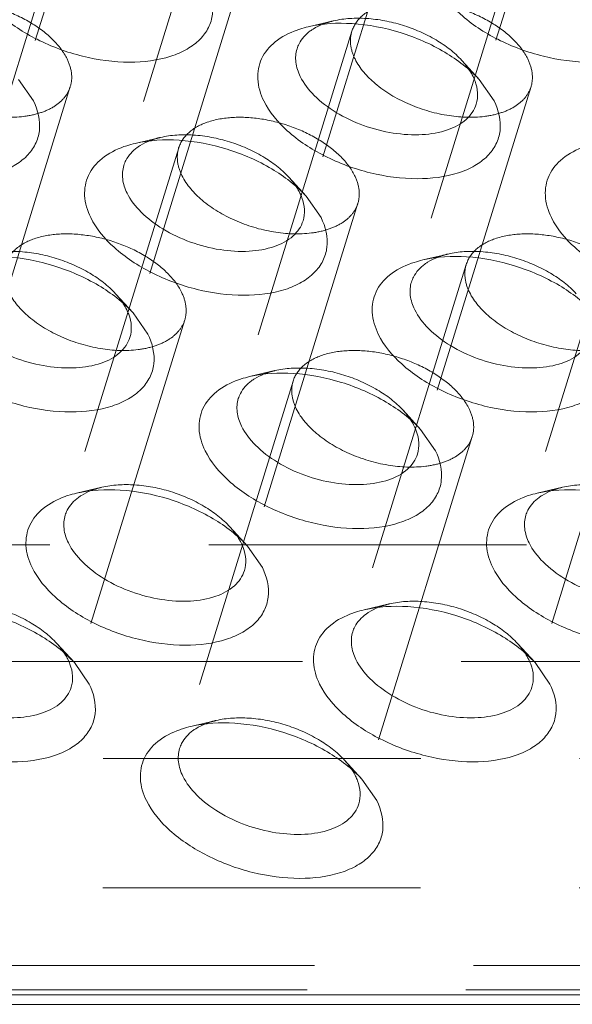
# Model space of a CAD drawing. Header units: millimetres. Extents: x 4065 to 8083, y -652 to 5416.
# Tile 247 of 256: x 4986 to 4995, y 5215 to 5231. Entities that reach past the tile are written whole.
import ezdxf

# ---------------------------------------------------------------- set-up
doc = ezdxf.new("R2010")
doc.units = ezdxf.units.MM
doc.header["$LTSCALE"] = 0.8
doc.linetypes.add('HIDDEN', pattern=[9.525, 6.35, -3.175])
doc.layers.get('0').update_dxf_attribs({"linetype": 'CONTINUOUS', "lineweight": 0})
doc.layers.add('3', color=5, linetype='HIDDEN', lineweight=0)

msp = doc.modelspace()

# ---------------------------------------------------------------- linework, layer by layer
for p, q in [((4986.091, 5230.235), (4986.329, 5229.894)), ((4993.459, 5230.235), (4993.697, 5229.894)), ((4990.69, 5228.37), (4990.928, 5228.029)), ((4987.921, 5226.505), (4988.159, 5226.164)), ((4992.52, 5224.64), (4992.758, 5224.299)), ((4989.751, 5222.775), (4989.989, 5222.434)), ((4986.982, 5220.911), (4987.22, 5220.569)), ((4994.351, 5220.911), (4994.589, 5220.569)), ((4991.581, 5219.046), (4991.819, 5218.705)), ((4961.894, 5215.597), (5094.796, 5215.597)), ((5004.176, 5215.447), (4965.491, 5215.447))]:
    msp.add_line(p, q)
for centre in [(4992.633, 5229.928), (4989.863, 5228.064), (4987.094, 5226.199), (4991.694, 5224.334), (4988.925, 5222.469), (4986.155, 5220.604), (4993.524, 5220.604), (4990.755, 5218.739)]:
    msp.add_arc(centre, 0.808, 20.4981, 26.1954)
for points, knots in [([(4989.098, 5231.758), (4989.169, 5231.613), (4989.23, 5231.366), (4989.137, 5231.059), (4988.993, 5230.865), (4988.783, 5230.71), (4988.409, 5230.552), (4987.833, 5230.485), (4987.101, 5230.584), (4986.389, 5230.846), (4985.796, 5231.231), (4985.502, 5231.577), (4985.414, 5231.758)], [0, 0, 0, 0, 0.096773, 0.141577, 0.188039, 0.23902, 0.296136, 0.42893, 0.580086, 0.73539, 0.87927, 1, 1, 1, 1]), ([(4996.466, 5231.758), (4996.538, 5231.613), (4996.598, 5231.366), (4996.505, 5231.059), (4996.361, 5230.865), (4996.151, 5230.71), (4995.778, 5230.552), (4995.202, 5230.485), (4994.47, 5230.584), (4993.757, 5230.846), (4993.165, 5231.231), (4992.871, 5231.577), (4992.782, 5231.758)], [0, 0, 0, 0, 0.096773, 0.141577, 0.188039, 0.23902, 0.296136, 0.42893, 0.580086, 0.73539, 0.87927, 1, 1, 1, 1]), ([(4990.013, 5229.894), (4989.959, 5230.003), (4989.888, 5230.231), (4989.952, 5230.587), (4990.193, 5230.87), (4990.419, 5230.983), (4990.544, 5231.028)], [0, 0, 0, 0, 0.254004, 0.482836, 0.721908, 1, 1, 1, 1]), ([(4990.544, 5231.028), (4990.559, 5231.033), (4990.618, 5231.053), (4990.678, 5231.069), (4990.724, 5231.08)], [0, 0, 0, 0, 0.243995, 1, 1, 1, 1]), ([(4990.724, 5231.08), (4990.952, 5231.134), (4991.454, 5231.159), (4992.202, 5231.015), (4992.9, 5230.712), (4993.301, 5230.408), (4993.459, 5230.235)], [0, 0, 0, 0, 0.236674, 0.49996, 0.763238, 1, 1, 1, 1]), ([(4990.756, 5231.014), (4990.771, 5231.024), (4990.834, 5231.067), (4990.903, 5231.101), (4990.958, 5231.123)], [0, 0, 0, 0, 0.238443, 1, 1, 1, 1]), ([(4990.543, 5230.728), (4990.551, 5230.755), (4990.597, 5230.867), (4990.683, 5230.96), (4990.756, 5231.014)], [0, 0, 0, 0, 0.240012, 1, 1, 1, 1]), ([(4990.595, 5230.285), (4990.559, 5230.357), (4990.51, 5230.503), (4990.522, 5230.659), (4990.543, 5230.728)], [0, 0, 0, 0, 0.525878, 1, 1, 1, 1]), ([(4993.409, 5229.843), (4993.381, 5229.75), (4993.252, 5229.567), (4992.935, 5229.406), (4992.529, 5229.338), (4991.911, 5229.378), (4991.302, 5229.593), (4990.822, 5229.953), (4990.65, 5230.173), (4990.595, 5230.285)], [0, 0, 0, 0, 0.088055, 0.191757, 0.316249, 0.457585, 0.752193, 0.885964, 1, 1, 1, 1]), ([(4993.39, 5230.211), (4993.412, 5230.151), (4993.441, 5230.027), (4993.427, 5229.9), (4993.409, 5229.843)], [0, 0, 0, 0, 0.519412, 1, 1, 1, 1]), ([(4986.329, 5229.894), (4986.4, 5229.748), (4986.461, 5229.501), (4986.368, 5229.194), (4986.224, 5229), (4986.013, 5228.845), (4985.64, 5228.687), (4985.064, 5228.621), (4984.332, 5228.719), (4983.62, 5228.981), (4983.027, 5229.366), (4982.733, 5229.713), (4982.644, 5229.894)], [0, 0, 0, 0, 0.096773, 0.141577, 0.188039, 0.23902, 0.296136, 0.42893, 0.580086, 0.73539, 0.87927, 1, 1, 1, 1]), ([(4993.697, 5229.894), (4993.768, 5229.748), (4993.829, 5229.501), (4993.736, 5229.194), (4993.592, 5229), (4993.382, 5228.845), (4993.009, 5228.687), (4992.433, 5228.621), (4991.701, 5228.719), (4990.988, 5228.981), (4990.396, 5229.366), (4990.102, 5229.713), (4990.013, 5229.894)], [0, 0, 0, 0, 0.096773, 0.141577, 0.188039, 0.23902, 0.296136, 0.42893, 0.580086, 0.73539, 0.87927, 1, 1, 1, 1]), ([(4987.244, 5228.029), (4987.19, 5228.138), (4987.118, 5228.366), (4987.183, 5228.722), (4987.424, 5229.005), (4987.65, 5229.118), (4987.775, 5229.163)], [0, 0, 0, 0, 0.254004, 0.482836, 0.721908, 1, 1, 1, 1]), ([(4987.774, 5228.863), (4987.782, 5228.891), (4987.828, 5229.002), (4987.913, 5229.095), (4987.987, 5229.149)], [0, 0, 0, 0, 0.240012, 1, 1, 1, 1]), ([(4987.775, 5229.163), (4987.79, 5229.168), (4987.849, 5229.188), (4987.909, 5229.205), (4987.955, 5229.215)], [0, 0, 0, 0, 0.243995, 1, 1, 1, 1]), ([(4987.955, 5229.215), (4988.183, 5229.269), (4988.685, 5229.294), (4989.433, 5229.15), (4990.131, 5228.847), (4990.532, 5228.543), (4990.69, 5228.37)], [0, 0, 0, 0, 0.236674, 0.49996, 0.763238, 1, 1, 1, 1]), ([(4987.987, 5229.149), (4988.002, 5229.16), (4988.065, 5229.202), (4988.134, 5229.236), (4988.188, 5229.258)], [0, 0, 0, 0, 0.238443, 1, 1, 1, 1]), ([(4994.612, 5228.029), (4994.559, 5228.138), (4994.487, 5228.366), (4994.551, 5228.722), (4994.792, 5229.005), (4995.018, 5229.118), (4995.144, 5229.163)], [0, 0, 0, 0, 0.254004, 0.482836, 0.721908, 1, 1, 1, 1]), ([(4987.825, 5228.42), (4987.79, 5228.492), (4987.741, 5228.638), (4987.753, 5228.794), (4987.774, 5228.863)], [0, 0, 0, 0, 0.525878, 1, 1, 1, 1]), ([(4990.64, 5227.978), (4990.612, 5227.885), (4990.483, 5227.702), (4990.166, 5227.541), (4989.76, 5227.473), (4989.142, 5227.513), (4988.533, 5227.729), (4988.053, 5228.089), (4987.881, 5228.308), (4987.825, 5228.42)], [0, 0, 0, 0, 0.088055, 0.191757, 0.316249, 0.457585, 0.752193, 0.885964, 1, 1, 1, 1]), ([(4990.62, 5228.347), (4990.643, 5228.286), (4990.672, 5228.162), (4990.658, 5228.035), (4990.64, 5227.978)], [0, 0, 0, 0, 0.519412, 1, 1, 1, 1]), ([(4990.928, 5228.029), (4990.999, 5227.884), (4991.06, 5227.636), (4990.967, 5227.329), (4990.823, 5227.135), (4990.613, 5226.981), (4990.24, 5226.823), (4989.664, 5226.756), (4988.931, 5226.855), (4988.219, 5227.116), (4987.627, 5227.501), (4987.333, 5227.848), (4987.244, 5228.029)], [0, 0, 0, 0, 0.096773, 0.141577, 0.188039, 0.23902, 0.296136, 0.42893, 0.580086, 0.73539, 0.87927, 1, 1, 1, 1]), ([(4998.297, 5228.029), (4998.368, 5227.884), (4998.429, 5227.636), (4998.336, 5227.329), (4998.191, 5227.135), (4997.981, 5226.981), (4997.608, 5226.823), (4997.032, 5226.756), (4996.3, 5226.855), (4995.588, 5227.116), (4994.995, 5227.501), (4994.701, 5227.848), (4994.612, 5228.029)], [0, 0, 0, 0, 0.096773, 0.141577, 0.188039, 0.23902, 0.296136, 0.42893, 0.580086, 0.73539, 0.87927, 1, 1, 1, 1]), ([(4985.185, 5227.351), (4985.413, 5227.404), (4985.916, 5227.43), (4986.663, 5227.285), (4987.362, 5226.982), (4987.763, 5226.678), (4987.921, 5226.505)], [0, 0, 0, 0, 0.236674, 0.49996, 0.763238, 1, 1, 1, 1]), ([(4992.554, 5227.351), (4992.782, 5227.404), (4993.285, 5227.43), (4994.032, 5227.285), (4994.73, 5226.982), (4995.131, 5226.678), (4995.289, 5226.505)], [0, 0, 0, 0, 0.236674, 0.49996, 0.763238, 1, 1, 1, 1]), ([(4991.843, 5226.164), (4991.79, 5226.273), (4991.718, 5226.502), (4991.782, 5226.857), (4992.023, 5227.14), (4992.249, 5227.254), (4992.375, 5227.298)], [0, 0, 0, 0, 0.254004, 0.482836, 0.721908, 1, 1, 1, 1]), ([(4992.373, 5226.998), (4992.382, 5227.026), (4992.427, 5227.137), (4992.513, 5227.23), (4992.586, 5227.284)], [0, 0, 0, 0, 0.240012, 1, 1, 1, 1]), ([(4992.375, 5227.298), (4992.389, 5227.303), (4992.448, 5227.323), (4992.508, 5227.34), (4992.554, 5227.351)], [0, 0, 0, 0, 0.243995, 1, 1, 1, 1]), ([(4992.586, 5227.284), (4992.601, 5227.295), (4992.664, 5227.338), (4992.734, 5227.372), (4992.788, 5227.393)], [0, 0, 0, 0, 0.238443, 1, 1, 1, 1]), ([(4992.425, 5226.556), (4992.39, 5226.627), (4992.341, 5226.774), (4992.352, 5226.93), (4992.373, 5226.998)], [0, 0, 0, 0, 0.525878, 1, 1, 1, 1]), ([(4987.871, 5226.113), (4987.843, 5226.02), (4987.714, 5225.837), (4987.396, 5225.676), (4986.991, 5225.609), (4986.373, 5225.648), (4985.764, 5225.864), (4985.284, 5226.224), (4985.112, 5226.443), (4985.056, 5226.556)], [0, 0, 0, 0, 0.088055, 0.191757, 0.316249, 0.457585, 0.752193, 0.885964, 1, 1, 1, 1]), ([(4987.851, 5226.482), (4987.874, 5226.421), (4987.903, 5226.297), (4987.889, 5226.17), (4987.871, 5226.113)], [0, 0, 0, 0, 0.519412, 1, 1, 1, 1]), ([(4995.24, 5226.113), (4995.211, 5226.02), (4995.083, 5225.837), (4994.765, 5225.676), (4994.359, 5225.609), (4993.741, 5225.648), (4993.132, 5225.864), (4992.652, 5226.224), (4992.48, 5226.443), (4992.425, 5226.556)], [0, 0, 0, 0, 0.088055, 0.191757, 0.316249, 0.457585, 0.752193, 0.885964, 1, 1, 1, 1]), ([(4988.159, 5226.164), (4988.23, 5226.019), (4988.291, 5225.771), (4988.198, 5225.465), (4988.054, 5225.271), (4987.844, 5225.116), (4987.471, 5224.958), (4986.894, 5224.891), (4986.162, 5224.99), (4985.45, 5225.251), (4984.857, 5225.636), (4984.564, 5225.983), (4984.475, 5226.164)], [0, 0, 0, 0, 0.096773, 0.141577, 0.188039, 0.23902, 0.296136, 0.42893, 0.580086, 0.73539, 0.87927, 1, 1, 1, 1]), ([(4995.527, 5226.164), (4995.599, 5226.019), (4995.659, 5225.771), (4995.567, 5225.465), (4995.422, 5225.271), (4995.212, 5225.116), (4994.839, 5224.958), (4994.263, 5224.891), (4993.531, 5224.99), (4992.819, 5225.251), (4992.226, 5225.636), (4991.932, 5225.983), (4991.843, 5226.164)], [0, 0, 0, 0, 0.096773, 0.141577, 0.188039, 0.23902, 0.296136, 0.42893, 0.580086, 0.73539, 0.87927, 1, 1, 1, 1]), ([(4989.785, 5225.486), (4990.013, 5225.539), (4990.515, 5225.565), (4991.263, 5225.42), (4991.961, 5225.118), (4992.362, 5224.813), (4992.52, 5224.64)], [0, 0, 0, 0, 0.236674, 0.49996, 0.763238, 1, 1, 1, 1]), ([(4989.817, 5225.419), (4989.832, 5225.43), (4989.895, 5225.473), (4989.965, 5225.507), (4990.019, 5225.528)], [0, 0, 0, 0, 0.238443, 1, 1, 1, 1]), ([(4989.074, 5224.299), (4989.02, 5224.408), (4988.949, 5224.637), (4989.013, 5224.992), (4989.254, 5225.275), (4989.48, 5225.389), (4989.606, 5225.433)], [0, 0, 0, 0, 0.254004, 0.482836, 0.721908, 1, 1, 1, 1]), ([(4989.604, 5225.133), (4989.613, 5225.161), (4989.658, 5225.273), (4989.744, 5225.365), (4989.817, 5225.419)], [0, 0, 0, 0, 0.240012, 1, 1, 1, 1]), ([(4989.606, 5225.433), (4989.62, 5225.438), (4989.679, 5225.458), (4989.739, 5225.475), (4989.785, 5225.486)], [0, 0, 0, 0, 0.243995, 1, 1, 1, 1]), ([(4989.656, 5224.691), (4989.621, 5224.762), (4989.572, 5224.909), (4989.583, 5225.065), (4989.604, 5225.133)], [0, 0, 0, 0, 0.525878, 1, 1, 1, 1]), ([(4992.47, 5224.248), (4992.442, 5224.156), (4992.314, 5223.973), (4991.996, 5223.811), (4991.59, 5223.744), (4990.972, 5223.783), (4990.363, 5223.999), (4989.883, 5224.359), (4989.711, 5224.578), (4989.656, 5224.691)], [0, 0, 0, 0, 0.088055, 0.191757, 0.316249, 0.457585, 0.752193, 0.885964, 1, 1, 1, 1]), ([(4992.451, 5224.617), (4992.473, 5224.556), (4992.502, 5224.433), (4992.488, 5224.305), (4992.47, 5224.248)], [0, 0, 0, 0, 0.519412, 1, 1, 1, 1]), ([(4992.758, 5224.299), (4992.83, 5224.154), (4992.89, 5223.906), (4992.797, 5223.6), (4992.653, 5223.406), (4992.443, 5223.251), (4992.07, 5223.093), (4991.494, 5223.026), (4990.762, 5223.125), (4990.049, 5223.386), (4989.457, 5223.771), (4989.163, 5224.118), (4989.074, 5224.299)], [0, 0, 0, 0, 0.096773, 0.141577, 0.188039, 0.23902, 0.296136, 0.42893, 0.580086, 0.73539, 0.87927, 1, 1, 1, 1]), ([(4986.836, 5223.569), (4986.851, 5223.574), (4986.91, 5223.594), (4986.97, 5223.61), (4987.016, 5223.621)], [0, 0, 0, 0, 0.243995, 1, 1, 1, 1]), ([(4987.016, 5223.621), (4987.244, 5223.674), (4987.746, 5223.7), (4988.494, 5223.556), (4989.192, 5223.253), (4989.593, 5222.948), (4989.751, 5222.775)], [0, 0, 0, 0, 0.236674, 0.49996, 0.763238, 1, 1, 1, 1]), ([(4987.048, 5223.554), (4987.063, 5223.565), (4987.126, 5223.608), (4987.195, 5223.642), (4987.25, 5223.663)], [0, 0, 0, 0, 0.238443, 1, 1, 1, 1]), ([(4994.205, 5223.569), (4994.219, 5223.574), (4994.278, 5223.594), (4994.338, 5223.61), (4994.384, 5223.621)], [0, 0, 0, 0, 0.243995, 1, 1, 1, 1]), ([(4994.384, 5223.621), (4994.612, 5223.674), (4995.115, 5223.7), (4995.862, 5223.556), (4996.561, 5223.253), (4996.962, 5222.948), (4997.12, 5222.775)], [0, 0, 0, 0, 0.236674, 0.49996, 0.763238, 1, 1, 1, 1]), ([(4994.417, 5223.554), (4994.431, 5223.565), (4994.495, 5223.608), (4994.564, 5223.642), (4994.618, 5223.663)], [0, 0, 0, 0, 0.238443, 1, 1, 1, 1]), ([(4986.305, 5222.434), (4986.251, 5222.544), (4986.18, 5222.772), (4986.244, 5223.128), (4986.485, 5223.41), (4986.711, 5223.524), (4986.836, 5223.569)], [0, 0, 0, 0, 0.254004, 0.482836, 0.721908, 1, 1, 1, 1]), ([(4986.835, 5223.268), (4986.843, 5223.296), (4986.889, 5223.408), (4986.975, 5223.5), (4987.048, 5223.554)], [0, 0, 0, 0, 0.240012, 1, 1, 1, 1]), ([(4993.673, 5222.434), (4993.62, 5222.544), (4993.548, 5222.772), (4993.613, 5223.128), (4993.853, 5223.41), (4994.079, 5223.524), (4994.205, 5223.569)], [0, 0, 0, 0, 0.254004, 0.482836, 0.721908, 1, 1, 1, 1]), ([(4994.203, 5223.268), (4994.212, 5223.296), (4994.257, 5223.408), (4994.343, 5223.5), (4994.417, 5223.554)], [0, 0, 0, 0, 0.240012, 1, 1, 1, 1]), ([(4986.887, 5222.826), (4986.851, 5222.897), (4986.802, 5223.044), (4986.814, 5223.2), (4986.835, 5223.268)], [0, 0, 0, 0, 0.525878, 1, 1, 1, 1]), ([(4994.255, 5222.826), (4994.22, 5222.897), (4994.171, 5223.044), (4994.182, 5223.2), (4994.203, 5223.268)], [0, 0, 0, 0, 0.525878, 1, 1, 1, 1]), ([(4989.701, 5222.383), (4989.673, 5222.291), (4989.544, 5222.108), (4989.227, 5221.946), (4988.821, 5221.879), (4988.203, 5221.919), (4987.594, 5222.134), (4987.114, 5222.494), (4986.942, 5222.713), (4986.887, 5222.826)], [0, 0, 0, 0, 0.088055, 0.191757, 0.316249, 0.457585, 0.752193, 0.885964, 1, 1, 1, 1]), ([(4989.682, 5222.752), (4989.704, 5222.691), (4989.733, 5222.568), (4989.719, 5222.441), (4989.701, 5222.383)], [0, 0, 0, 0, 0.519412, 1, 1, 1, 1]), ([(4997.07, 5222.383), (4997.041, 5222.291), (4996.913, 5222.108), (4996.595, 5221.946), (4996.19, 5221.879), (4995.571, 5221.919), (4994.962, 5222.134), (4994.482, 5222.494), (4994.31, 5222.713), (4994.255, 5222.826)], [0, 0, 0, 0, 0.088055, 0.191757, 0.316249, 0.457585, 0.752193, 0.885964, 1, 1, 1, 1]), ([(4989.989, 5222.434), (4990.06, 5222.289), (4990.121, 5222.041), (4990.028, 5221.735), (4989.884, 5221.541), (4989.674, 5221.386), (4989.301, 5221.228), (4988.725, 5221.161), (4987.993, 5221.26), (4987.28, 5221.521), (4986.688, 5221.907), (4986.394, 5222.253), (4986.305, 5222.434)], [0, 0, 0, 0, 0.096773, 0.141577, 0.188039, 0.23902, 0.296136, 0.42893, 0.580086, 0.73539, 0.87927, 1, 1, 1, 1]), ([(4997.358, 5222.434), (4997.429, 5222.289), (4997.49, 5222.041), (4997.397, 5221.735), (4997.253, 5221.541), (4997.042, 5221.386), (4996.669, 5221.228), (4996.093, 5221.161), (4995.361, 5221.26), (4994.649, 5221.521), (4994.056, 5221.907), (4993.762, 5222.253), (4993.673, 5222.434)], [0, 0, 0, 0, 0.096773, 0.141577, 0.188039, 0.23902, 0.296136, 0.42893, 0.580086, 0.73539, 0.87927, 1, 1, 1, 1]), ([(4984.247, 5221.756), (4984.475, 5221.81), (4984.977, 5221.835), (4985.725, 5221.691), (4986.423, 5221.388), (4986.824, 5221.084), (4986.982, 5220.911)], [0, 0, 0, 0, 0.236674, 0.49996, 0.763238, 1, 1, 1, 1]), ([(4991.436, 5221.704), (4991.45, 5221.709), (4991.509, 5221.729), (4991.569, 5221.745), (4991.615, 5221.756)], [0, 0, 0, 0, 0.243995, 1, 1, 1, 1]), ([(4991.615, 5221.756), (4991.843, 5221.81), (4992.346, 5221.835), (4993.093, 5221.691), (4993.791, 5221.388), (4994.192, 5221.084), (4994.351, 5220.911)], [0, 0, 0, 0, 0.236674, 0.49996, 0.763238, 1, 1, 1, 1]), ([(4991.648, 5221.689), (4991.662, 5221.7), (4991.726, 5221.743), (4991.795, 5221.777), (4991.849, 5221.798)], [0, 0, 0, 0, 0.238443, 1, 1, 1, 1]), ([(4990.904, 5220.569), (4990.851, 5220.679), (4990.779, 5220.907), (4990.843, 5221.263), (4991.084, 5221.545), (4991.31, 5221.659), (4991.436, 5221.704)], [0, 0, 0, 0, 0.254004, 0.482836, 0.721908, 1, 1, 1, 1]), ([(4991.434, 5221.404), (4991.443, 5221.431), (4991.488, 5221.543), (4991.574, 5221.635), (4991.648, 5221.689)], [0, 0, 0, 0, 0.240012, 1, 1, 1, 1]), ([(4991.486, 5220.961), (4991.451, 5221.032), (4991.402, 5221.179), (4991.413, 5221.335), (4991.434, 5221.404)], [0, 0, 0, 0, 0.525878, 1, 1, 1, 1]), ([(4986.932, 5220.518), (4986.904, 5220.426), (4986.775, 5220.243), (4986.458, 5220.082), (4986.052, 5220.014), (4985.434, 5220.054), (4984.825, 5220.269), (4984.345, 5220.629), (4984.173, 5220.848), (4984.117, 5220.961)], [0, 0, 0, 0, 0.088055, 0.191757, 0.316249, 0.457585, 0.752193, 0.885964, 1, 1, 1, 1]), ([(4994.301, 5220.518), (4994.272, 5220.426), (4994.144, 5220.243), (4993.826, 5220.082), (4993.421, 5220.014), (4992.802, 5220.054), (4992.193, 5220.269), (4991.713, 5220.629), (4991.541, 5220.848), (4991.486, 5220.961)], [0, 0, 0, 0, 0.088055, 0.191757, 0.316249, 0.457585, 0.752193, 0.885964, 1, 1, 1, 1]), ([(4986.912, 5220.887), (4986.935, 5220.827), (4986.964, 5220.703), (4986.95, 5220.576), (4986.932, 5220.518)], [0, 0, 0, 0, 0.519412, 1, 1, 1, 1]), ([(4994.281, 5220.887), (4994.304, 5220.827), (4994.333, 5220.703), (4994.318, 5220.576), (4994.301, 5220.518)], [0, 0, 0, 0, 0.519412, 1, 1, 1, 1]), ([(4987.22, 5220.569), (4987.291, 5220.424), (4987.352, 5220.177), (4987.259, 5219.87), (4987.115, 5219.676), (4986.905, 5219.521), (4986.532, 5219.363), (4985.956, 5219.296), (4985.223, 5219.395), (4984.511, 5219.657), (4983.919, 5220.042), (4983.625, 5220.388), (4983.536, 5220.569)], [0, 0, 0, 0, 0.096773, 0.141577, 0.188039, 0.23902, 0.296136, 0.42893, 0.580086, 0.73539, 0.87927, 1, 1, 1, 1]), ([(4994.589, 5220.569), (4994.66, 5220.424), (4994.721, 5220.177), (4994.628, 5219.87), (4994.483, 5219.676), (4994.273, 5219.521), (4993.9, 5219.363), (4993.324, 5219.296), (4992.592, 5219.395), (4991.88, 5219.657), (4991.287, 5220.042), (4990.993, 5220.388), (4990.904, 5220.569)], [0, 0, 0, 0, 0.096773, 0.141577, 0.188039, 0.23902, 0.296136, 0.42893, 0.580086, 0.73539, 0.87927, 1, 1, 1, 1]), ([(4988.667, 5219.839), (4988.681, 5219.844), (4988.74, 5219.864), (4988.8, 5219.88), (4988.846, 5219.891)], [0, 0, 0, 0, 0.243995, 1, 1, 1, 1]), ([(4988.846, 5219.891), (4989.074, 5219.945), (4989.577, 5219.97), (4990.324, 5219.826), (4991.022, 5219.523), (4991.423, 5219.219), (4991.581, 5219.046)], [0, 0, 0, 0, 0.236674, 0.49996, 0.763238, 1, 1, 1, 1]), ([(4988.878, 5219.825), (4988.893, 5219.835), (4988.956, 5219.878), (4989.026, 5219.912), (4989.08, 5219.934)], [0, 0, 0, 0, 0.238443, 1, 1, 1, 1]), ([(4988.135, 5218.705), (4988.082, 5218.814), (4988.01, 5219.042), (4988.074, 5219.398), (4988.315, 5219.681), (4988.541, 5219.794), (4988.667, 5219.839)], [0, 0, 0, 0, 0.254004, 0.482836, 0.721908, 1, 1, 1, 1]), ([(4988.665, 5219.539), (4988.674, 5219.566), (4988.719, 5219.678), (4988.805, 5219.771), (4988.878, 5219.825)], [0, 0, 0, 0, 0.240012, 1, 1, 1, 1]), ([(4988.717, 5219.096), (4988.682, 5219.168), (4988.633, 5219.314), (4988.644, 5219.47), (4988.665, 5219.539)], [0, 0, 0, 0, 0.525878, 1, 1, 1, 1]), ([(4991.532, 5218.654), (4991.503, 5218.561), (4991.375, 5218.378), (4991.057, 5218.217), (4990.652, 5218.149), (4990.033, 5218.189), (4989.424, 5218.405), (4988.944, 5218.764), (4988.772, 5218.984), (4988.717, 5219.096)], [0, 0, 0, 0, 0.088055, 0.191757, 0.316249, 0.457585, 0.752193, 0.885964, 1, 1, 1, 1]), ([(4991.512, 5219.022), (4991.534, 5218.962), (4991.564, 5218.838), (4991.549, 5218.711), (4991.532, 5218.654)], [0, 0, 0, 0, 0.519412, 1, 1, 1, 1]), ([(4991.819, 5218.705), (4991.891, 5218.559), (4991.952, 5218.312), (4991.859, 5218.005), (4991.714, 5217.811), (4991.504, 5217.656), (4991.131, 5217.498), (4990.555, 5217.432), (4989.823, 5217.53), (4989.111, 5217.792), (4988.518, 5218.177), (4988.224, 5218.524), (4988.135, 5218.705)], [0, 0, 0, 0, 0.096773, 0.141577, 0.188039, 0.23902, 0.296136, 0.42893, 0.580086, 0.73539, 0.87927, 1, 1, 1, 1])]:
    msp.add_open_spline(points, degree=3, knots=knots)
for points in [[(4993.303, 5230.381), (4993.323, 5230.35), (4993.342, 5230.318), (4993.358, 5230.285)], [(4990.534, 5228.516), (4990.554, 5228.485), (4990.572, 5228.453), (4990.589, 5228.42)], [(4987.765, 5226.651), (4987.785, 5226.62), (4987.803, 5226.588), (4987.819, 5226.556)], [(4992.365, 5224.787), (4992.384, 5224.756), (4992.403, 5224.724), (4992.419, 5224.691)], [(4989.595, 5222.922), (4989.615, 5222.891), (4989.634, 5222.859), (4989.65, 5222.826)], [(4986.826, 5221.057), (4986.846, 5221.026), (4986.864, 5220.994), (4986.881, 5220.961)], [(4994.195, 5221.057), (4994.215, 5221.026), (4994.233, 5220.994), (4994.249, 5220.961)], [(4991.426, 5219.192), (4991.446, 5219.161), (4991.464, 5219.129), (4991.48, 5219.096)]]:
    msp.add_open_spline(points, degree=3)
at = {"layer": '3'}
for p, q in [((4992.358, 5236.603), (4990.543, 5230.728)), ((4987.856, 5235.717), (4986.041, 5229.842)), ((4995.225, 5235.717), (4993.409, 5229.842)), ((4989.589, 5234.738), (4987.774, 5228.863)), ((4992.456, 5233.852), (4990.64, 5227.977)), ((4986.82, 5232.873), (4985.005, 5226.998)), ((4994.189, 5232.873), (4992.373, 5226.998)), ((4989.687, 5231.988), (4987.871, 5226.113)), ((4991.127, 5231.175), (4990.723, 5231.08)), ((4991.42, 5231.009), (4989.604, 5225.134)), ((4993.179, 5230.541), (4993.459, 5230.235)), ((4986.917, 5230.123), (4985.102, 5224.248)), ((4994.286, 5230.123), (4992.47, 5224.248)), ((4988.358, 5229.31), (4987.954, 5229.215)), ((4988.651, 5229.144), (4986.835, 5223.269)), ((4996.019, 5229.144), (4994.203, 5223.269)), ((4990.41, 5228.676), (4990.69, 5228.37)), ((4991.517, 5228.258), (4989.701, 5222.383)), ((4992.958, 5227.446), (4992.554, 5227.351)), ((4993.25, 5227.279), (4991.434, 5221.404)), ((4987.641, 5226.812), (4987.921, 5226.505)), ((4988.748, 5226.393), (4986.932, 5220.518)), ((4996.116, 5226.393), (4994.301, 5220.518)), ((4990.189, 5225.581), (4989.785, 5225.486)), ((4990.481, 5225.414), (4988.665, 5219.539)), ((4992.24, 5224.947), (4992.52, 5224.64)), ((4993.347, 5224.528), (4991.532, 5218.653)), ((4987.419, 5223.716), (4987.015, 5223.621)), ((4994.788, 5223.716), (4994.384, 5223.621)), ((4989.471, 5223.082), (4989.751, 5222.775)), ((4966.271, 5222.796), (5004.955, 5222.796)), ((4992.019, 5221.851), (4991.615, 5221.756)), ((4986.702, 5221.217), (4986.982, 5220.911)), ((4994.07, 5221.217), (4994.35, 5220.911)), ((5005.87, 5220.931), (4967.186, 5220.931)), ((4989.25, 5219.986), (4988.846, 5219.891)), ((5015.383, 5219.377), (4977.159, 5219.377)), ((4991.301, 5219.352), (4991.581, 5219.046)), ((4964.576, 5217.312), (5003.261, 5217.312)), ((4962.884, 5216.069), (5094.595, 5216.069)), ((4962.763, 5215.677), (5094.474, 5215.677))]:
    msp.add_line(p, q, dxfattribs=at)
for centre in [(4991.364, 5230.092), (4988.595, 5228.227), (4993.194, 5226.362), (4990.425, 5224.498), (4987.656, 5222.633), (4995.025, 5222.633), (4992.256, 5220.768), (4989.486, 5218.903)]:
    msp.add_arc(centre, 1.108, 109.6104, 111.5294, dxfattribs=at)
for points, knots in [([(4986.866, 5230.566), (4986.811, 5230.678), (4986.639, 5230.898), (4986.289, 5231.16), (4985.858, 5231.362), (4985.39, 5231.483), (4984.931, 5231.513), (4984.526, 5231.445), (4984.208, 5231.284), (4984.08, 5231.101), (4984.051, 5231.008)], [0, 0, 0, 0, 0.11391, 0.247494, 0.393901, 0.543049, 0.684203, 0.808528, 0.912094, 1, 1, 1, 1]), ([(4994.234, 5230.566), (4994.179, 5230.678), (4994.007, 5230.898), (4993.658, 5231.16), (4993.227, 5231.362), (4992.759, 5231.483), (4992.299, 5231.513), (4991.894, 5231.445), (4991.577, 5231.284), (4991.448, 5231.101), (4991.42, 5231.008)], [0, 0, 0, 0, 0.11391, 0.247494, 0.393901, 0.543049, 0.684203, 0.808528, 0.912094, 1, 1, 1, 1]), ([(4991.128, 5231.175), (4991.299, 5231.215), (4991.676, 5231.234), (4992.236, 5231.126), (4992.76, 5230.899), (4993.061, 5230.671), (4993.179, 5230.541)], [0, 0, 0, 0, 0.236698, 0.500006, 0.763355, 1, 1, 1, 1]), ([(4991.42, 5231.008), (4991.398, 5230.94), (4991.387, 5230.784), (4991.436, 5230.637), (4991.471, 5230.566)], [0, 0, 0, 0, 0.474456, 1, 1, 1, 1]), ([(4984.103, 5230.566), (4984.177, 5230.413), (4984.435, 5230.125), (4984.948, 5229.823), (4985.549, 5229.642), (4985.974, 5229.622), (4986.175, 5229.647)], [0, 0, 0, 0, 0.214357, 0.471697, 0.744871, 1, 1, 1, 1]), ([(4986.917, 5230.123), (4986.939, 5230.192), (4986.95, 5230.348), (4986.901, 5230.494), (4986.866, 5230.566)], [0, 0, 0, 0, 0.474456, 1, 1, 1, 1]), ([(4991.471, 5230.566), (4991.546, 5230.413), (4991.804, 5230.125), (4992.317, 5229.823), (4992.918, 5229.642), (4993.343, 5229.622), (4993.543, 5229.647)], [0, 0, 0, 0, 0.214357, 0.471697, 0.744871, 1, 1, 1, 1]), ([(4994.286, 5230.123), (4994.307, 5230.192), (4994.318, 5230.348), (4994.269, 5230.494), (4994.234, 5230.566)], [0, 0, 0, 0, 0.474456, 1, 1, 1, 1]), ([(4993.179, 5230.541), (4993.191, 5230.528), (4993.236, 5230.478), (4993.276, 5230.423), (4993.303, 5230.381)], [0, 0, 0, 0, 0.259084, 1, 1, 1, 1]), ([(4986.175, 5229.647), (4986.266, 5229.659), (4986.436, 5229.695), (4986.661, 5229.795), (4986.83, 5229.938), (4986.898, 5230.061), (4986.917, 5230.123)], [0, 0, 0, 0, 0.296731, 0.558772, 0.78922, 1, 1, 1, 1]), ([(4993.543, 5229.647), (4993.634, 5229.659), (4993.805, 5229.695), (4994.03, 5229.795), (4994.199, 5229.938), (4994.267, 5230.061), (4994.286, 5230.123)], [0, 0, 0, 0, 0.296731, 0.558772, 0.78922, 1, 1, 1, 1]), ([(4991.465, 5228.701), (4991.41, 5228.813), (4991.238, 5229.033), (4990.888, 5229.295), (4990.458, 5229.497), (4989.989, 5229.619), (4989.53, 5229.648), (4989.125, 5229.58), (4988.807, 5229.419), (4988.679, 5229.236), (4988.65, 5229.143)], [0, 0, 0, 0, 0.11391, 0.247494, 0.393901, 0.543049, 0.684203, 0.808528, 0.912094, 1, 1, 1, 1]), ([(4988.359, 5229.31), (4988.53, 5229.351), (4988.907, 5229.37), (4989.467, 5229.261), (4989.991, 5229.034), (4990.291, 5228.806), (4990.41, 5228.676)], [0, 0, 0, 0, 0.236698, 0.500006, 0.763355, 1, 1, 1, 1]), ([(4988.65, 5229.143), (4988.629, 5229.075), (4988.618, 5228.919), (4988.667, 5228.772), (4988.702, 5228.701)], [0, 0, 0, 0, 0.474456, 1, 1, 1, 1]), ([(4988.702, 5228.701), (4988.777, 5228.548), (4989.035, 5228.261), (4989.547, 5227.958), (4990.149, 5227.777), (4990.574, 5227.757), (4990.774, 5227.783)], [0, 0, 0, 0, 0.214357, 0.471697, 0.744871, 1, 1, 1, 1]), ([(4990.41, 5228.676), (4990.422, 5228.664), (4990.466, 5228.613), (4990.507, 5228.558), (4990.534, 5228.516)], [0, 0, 0, 0, 0.259084, 1, 1, 1, 1]), ([(4991.517, 5228.258), (4991.538, 5228.327), (4991.549, 5228.483), (4991.5, 5228.629), (4991.465, 5228.701)], [0, 0, 0, 0, 0.474456, 1, 1, 1, 1]), ([(4990.774, 5227.783), (4990.865, 5227.794), (4991.036, 5227.83), (4991.261, 5227.93), (4991.43, 5228.073), (4991.498, 5228.196), (4991.517, 5228.258)], [0, 0, 0, 0, 0.296731, 0.558772, 0.78922, 1, 1, 1, 1]), ([(4988.696, 5226.836), (4988.641, 5226.949), (4988.469, 5227.168), (4988.119, 5227.43), (4987.689, 5227.632), (4987.22, 5227.754), (4986.761, 5227.783), (4986.356, 5227.716), (4986.038, 5227.554), (4985.91, 5227.371), (4985.881, 5227.279)], [0, 0, 0, 0, 0.11391, 0.247494, 0.393901, 0.543049, 0.684203, 0.808528, 0.912094, 1, 1, 1, 1]), ([(4996.065, 5226.836), (4996.009, 5226.949), (4995.838, 5227.168), (4995.488, 5227.43), (4995.057, 5227.632), (4994.589, 5227.754), (4994.13, 5227.783), (4993.724, 5227.716), (4993.407, 5227.554), (4993.278, 5227.371), (4993.25, 5227.279)], [0, 0, 0, 0, 0.11391, 0.247494, 0.393901, 0.543049, 0.684203, 0.808528, 0.912094, 1, 1, 1, 1]), ([(4985.589, 5227.446), (4985.761, 5227.486), (4986.137, 5227.505), (4986.698, 5227.397), (4987.222, 5227.169), (4987.522, 5226.941), (4987.641, 5226.812)], [0, 0, 0, 0, 0.236698, 0.500006, 0.763355, 1, 1, 1, 1]), ([(4992.958, 5227.446), (4993.129, 5227.486), (4993.506, 5227.505), (4994.066, 5227.397), (4994.59, 5227.169), (4994.891, 5226.941), (4995.009, 5226.812)], [0, 0, 0, 0, 0.236698, 0.500006, 0.763355, 1, 1, 1, 1]), ([(4993.25, 5227.279), (4993.229, 5227.21), (4993.217, 5227.054), (4993.266, 5226.907), (4993.301, 5226.836)], [0, 0, 0, 0, 0.474456, 1, 1, 1, 1]), ([(4985.933, 5226.836), (4986.008, 5226.684), (4986.265, 5226.396), (4986.778, 5226.093), (4987.38, 5225.912), (4987.805, 5225.892), (4988.005, 5225.918)], [0, 0, 0, 0, 0.214357, 0.471697, 0.744871, 1, 1, 1, 1]), ([(4987.641, 5226.812), (4987.653, 5226.799), (4987.697, 5226.748), (4987.738, 5226.694), (4987.765, 5226.651)], [0, 0, 0, 0, 0.259084, 1, 1, 1, 1]), ([(4988.748, 5226.393), (4988.769, 5226.462), (4988.78, 5226.618), (4988.731, 5226.765), (4988.696, 5226.836)], [0, 0, 0, 0, 0.474456, 1, 1, 1, 1]), ([(4993.301, 5226.836), (4993.376, 5226.684), (4993.634, 5226.396), (4994.147, 5226.093), (4994.748, 5225.912), (4995.173, 5225.892), (4995.374, 5225.918)], [0, 0, 0, 0, 0.214357, 0.471697, 0.744871, 1, 1, 1, 1]), ([(4988.005, 5225.918), (4988.096, 5225.929), (4988.266, 5225.965), (4988.491, 5226.066), (4988.661, 5226.208), (4988.728, 5226.331), (4988.748, 5226.393)], [0, 0, 0, 0, 0.296731, 0.558772, 0.78922, 1, 1, 1, 1]), ([(4993.295, 5224.971), (4993.24, 5225.084), (4993.068, 5225.303), (4992.719, 5225.565), (4992.288, 5225.767), (4991.82, 5225.889), (4991.361, 5225.918), (4990.955, 5225.851), (4990.638, 5225.689), (4990.509, 5225.506), (4990.481, 5225.414)], [0, 0, 0, 0, 0.11391, 0.247494, 0.393901, 0.543049, 0.684203, 0.808528, 0.912094, 1, 1, 1, 1]), ([(4990.189, 5225.581), (4990.36, 5225.621), (4990.737, 5225.64), (4991.297, 5225.532), (4991.821, 5225.304), (4992.122, 5225.076), (4992.24, 5224.947)], [0, 0, 0, 0, 0.236698, 0.500006, 0.763355, 1, 1, 1, 1]), ([(4990.481, 5225.414), (4990.46, 5225.345), (4990.448, 5225.189), (4990.497, 5225.043), (4990.532, 5224.971)], [0, 0, 0, 0, 0.474456, 1, 1, 1, 1]), ([(4990.532, 5224.971), (4990.607, 5224.819), (4990.865, 5224.531), (4991.378, 5224.229), (4991.979, 5224.047), (4992.404, 5224.028), (4992.604, 5224.053)], [0, 0, 0, 0, 0.214357, 0.471697, 0.744871, 1, 1, 1, 1]), ([(4992.24, 5224.947), (4992.252, 5224.934), (4992.297, 5224.883), (4992.337, 5224.829), (4992.365, 5224.787)], [0, 0, 0, 0, 0.259084, 1, 1, 1, 1]), ([(4993.347, 5224.529), (4993.368, 5224.597), (4993.379, 5224.753), (4993.331, 5224.9), (4993.295, 5224.971)], [0, 0, 0, 0, 0.474456, 1, 1, 1, 1]), ([(4992.604, 5224.053), (4992.695, 5224.064), (4992.866, 5224.1), (4993.091, 5224.201), (4993.26, 5224.343), (4993.328, 5224.466), (4993.347, 5224.529)], [0, 0, 0, 0, 0.296731, 0.558772, 0.78922, 1, 1, 1, 1]), ([(4987.42, 5223.716), (4987.591, 5223.756), (4987.968, 5223.775), (4988.528, 5223.667), (4989.052, 5223.44), (4989.353, 5223.212), (4989.471, 5223.082)], [0, 0, 0, 0, 0.236698, 0.500006, 0.763355, 1, 1, 1, 1]), ([(4994.788, 5223.716), (4994.959, 5223.756), (4995.336, 5223.775), (4995.897, 5223.667), (4996.42, 5223.44), (4996.721, 5223.212), (4996.84, 5223.082)], [0, 0, 0, 0, 0.236698, 0.500006, 0.763355, 1, 1, 1, 1]), ([(4989.471, 5223.082), (4989.483, 5223.069), (4989.528, 5223.018), (4989.568, 5222.964), (4989.595, 5222.922)], [0, 0, 0, 0, 0.259084, 1, 1, 1, 1]), ([(4984.651, 5221.851), (4984.822, 5221.891), (4985.199, 5221.91), (4985.759, 5221.802), (4986.283, 5221.575), (4986.583, 5221.347), (4986.702, 5221.217)], [0, 0, 0, 0, 0.236698, 0.500006, 0.763355, 1, 1, 1, 1]), ([(4992.019, 5221.851), (4992.19, 5221.891), (4992.567, 5221.91), (4993.128, 5221.802), (4993.651, 5221.575), (4993.952, 5221.347), (4994.07, 5221.217)], [0, 0, 0, 0, 0.236698, 0.500006, 0.763355, 1, 1, 1, 1]), ([(4986.702, 5221.217), (4986.714, 5221.204), (4986.758, 5221.153), (4986.799, 5221.099), (4986.826, 5221.057)], [0, 0, 0, 0, 0.259084, 1, 1, 1, 1]), ([(4994.07, 5221.217), (4994.082, 5221.204), (4994.127, 5221.153), (4994.168, 5221.099), (4994.195, 5221.057)], [0, 0, 0, 0, 0.259084, 1, 1, 1, 1]), ([(4989.25, 5219.986), (4989.421, 5220.026), (4989.798, 5220.045), (4990.359, 5219.937), (4990.882, 5219.71), (4991.183, 5219.482), (4991.301, 5219.352)], [0, 0, 0, 0, 0.236698, 0.500006, 0.763355, 1, 1, 1, 1]), ([(4991.301, 5219.352), (4991.313, 5219.339), (4991.358, 5219.289), (4991.399, 5219.234), (4991.426, 5219.192)], [0, 0, 0, 0, 0.259084, 1, 1, 1, 1])]:
    msp.add_open_spline(points, degree=3, knots=knots, dxfattribs=at)
for points in [[(4990.992, 5231.136), (4991.037, 5231.151), (4991.082, 5231.165), (4991.128, 5231.175)], [(4988.223, 5229.271), (4988.268, 5229.287), (4988.313, 5229.3), (4988.359, 5229.31)], [(4992.823, 5227.406), (4992.867, 5227.422), (4992.912, 5227.435), (4992.958, 5227.446)], [(4990.053, 5225.541), (4990.098, 5225.557), (4990.143, 5225.57), (4990.189, 5225.581)], [(4987.284, 5223.676), (4987.329, 5223.692), (4987.374, 5223.705), (4987.42, 5223.716)], [(4994.653, 5223.676), (4994.697, 5223.692), (4994.742, 5223.705), (4994.788, 5223.716)], [(4991.884, 5221.812), (4991.928, 5221.827), (4991.973, 5221.84), (4992.019, 5221.851)], [(4989.115, 5219.947), (4989.159, 5219.962), (4989.204, 5219.976), (4989.25, 5219.986)]]:
    msp.add_open_spline(points, degree=3, dxfattribs=at)

doc.saveas('drawing.dxf')
